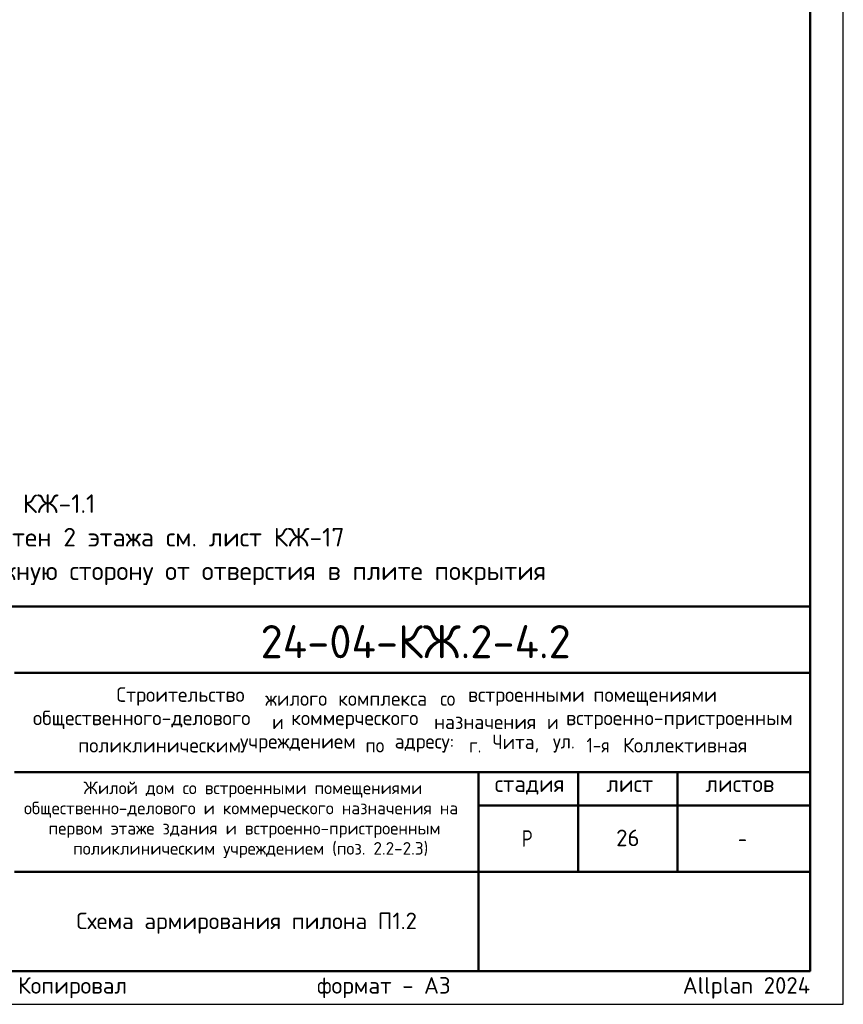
# Model space of a CAD drawing. Header units: millimetres. Extents: x 0 to 50400, y 0 to 35652.
# Tile 7 of 8: x 35493 to 50400, y 0 to 17820. Entities that reach past the tile are written whole.
import ezdxf

# ---------------------------------------------------------------- set-up
doc = ezdxf.new("R2010")
doc.units = ezdxf.units.MM
doc.layers.add('Standard', color=7, linetype='Continuous', lineweight=25)
doc.layers.add('Надписи', color=7, linetype='Continuous', lineweight=25)
doc.styles.add('ISOCPEUR', font='txt')

msp = doc.modelspace()

# ---------------------------------------------------------------- linework, layer by layer
at = {"layer": 'Standard', "color": 7, "linetype": 'Continuous', "lineweight": 50, "transparency": 33554687}
for p, q in [((27600, 7200), (49800, 7200)), ((35400, 6000), (49800, 6000)), ((35400, 4200), (49800, 4200)), ((43800, 2400), (43800, 4200)), ((45600, 2400), (45600, 4200)), ((47400, 2400), (47400, 4200)), ((43800, 3600), (49800, 3600)), ((35400, 2400), (49800, 2400)), ((43800, 600), (43800, 2400)), ((43800, 600), (43800, 2400))]:
    msp.add_line(p, q, dxfattribs=at)
at = {"layer": 'Standard', "color": 7, "linetype": 'Continuous', "lineweight": 25, "transparency": 33554687}
for p, q in [((49800, 600), (49800, 7200)), ((27600, 600), (49800, 600)), ((27600, 600), (49800, 600)), ((27600, 600), (49800, 600))]:
    msp.add_line(p, q, dxfattribs=at)
msp.add_lwpolyline([(0, 0), (50400, 0), (50400, 35640), (0, 35640), (0, 0)], close=True, dxfattribs=at)
at = {"layer": 'Standard', "color": 220, "linetype": 'Continuous', "lineweight": 13, "transparency": 33554687}
for points in [[(50400, 35640), (0, 35640), (0, 0), (50400, 0), (50400, 35640)], [(50400, 35640), (15209, 35640), (15209, 0), (50400, 0), (50400, 35640)]]:
    msp.add_lwpolyline(points, dxfattribs=at)
at = {"layer": 'Standard', "color": 7, "linetype": 'Continuous', "lineweight": 50, "transparency": 33554687}
msp.add_lwpolyline([(2400, 35040), (49800, 35040), (49800, 600), (2400, 600), (2400, 35040)], close=True, dxfattribs=at)
at = {"layer": 'Standard', "color": 7, "linetype": 'Continuous', "lineweight": 25, "transparency": 33554687}
msp.add_lwpolyline([(49800, 7200), (27600, 7200), (27600, 600), (49800, 600), (49800, 7200)], dxfattribs=at)

# ---------------------------------------------------------------- texts
at = {"layer": 'Standard', "color": 7, "linetype": 'Continuous', "lineweight": 13, "transparency": 33554687, "insert": (27600, 9229), "char_height": 336, "width": 17847.48, "attachment_point": 1, "line_spacing_factor": 1.084337}
msp.add_mtext('\\A1;{\\fISOCPEUR|i0|b0;\\H335.999994;\\W1.000000;\\C7;1. Ведомость расхода стали см. лист КЖ-1.1}\\P{\\fISOCPEUR|i0|b0;\\H335.999994;\\W1.000000;\\C7;2. Опалубочный план конструкции стен 2 этажа см. лист КЖ-17}\\P{\\fISOCPEUR|i0|b0;\\H335.999994;\\W1.000000;\\C7;3. Отгиб направить в противоположную сторону от отверстия в плите покрытия}\\P', dxfattribs=at)
at = {"layer": 'Standard', "color": 7, "linetype": 'Continuous', "lineweight": 50, "transparency": 33554687, "insert": (39852, 6262), "char_height": 600, "width": 6110.08, "attachment_point": 7, "style": 'ISOCPEUR'}
msp.add_mtext('\\W0.98;24-04-КЖ.2-4.2', dxfattribs=at)
at = {"layer": 'Standard', "color": 7, "linetype": 'Continuous', "lineweight": 25, "transparency": 33554687, "style": 'ISOCPEUR'}
for s, insert, char_height, width, attachment_point in [('\\W0.98;Строительство ', (37245, 5402), 264, 2820.83, 7), ('\\W0.96;жилого ', (39937, 5402), 264, 1446.12, 7), ('\\W0.97;комплекса ', (41257, 5402), 264, 1975.29, 7), ('\\W0.90;со ', (43105, 5402), 264, 620.97, 7), ('\\W0.98;встроенными ', (43607, 5402), 264, 2398.16, 7), ('\\W0.98;помещениями', (45877, 5402), 264, 2292.21, 7), ('\\W0.99;общественного-делового ', (35733, 4980), 264, 4457.19, 7), ('\\W0.87;и ', (40063, 4980), 264, 457.48, 7), ('\\W0.98;коммерческого ', (40406, 4980), 264, 2714.91, 7), ('\\W0.97;назначения ', (42993, 4980), 264, 2173.24, 7), ('\\W0.87;и ', (45039, 4980), 264, 457.46, 7), ('\\W0.99;встроенно-пристроенным', (45382, 4980), 264, 4298.92, 7), ('\\W0.95;Чита, ', (44049, 4557), 264, 1221.07, 7), ('\\W0.86;1-я ', (45752, 4557), 264, 773.52, 7), ('\\W0.98;Коллективная', (46412, 4557), 264, 2450.61, 7), ('\\W0.98;поликлиническим ', (36552, 4557), 264, 3058.06, 7), ('\\W0.98;учреждением ', (39482, 4557), 264, 2397.9, 7), ('\\W0.91;по ', (41752, 4557), 264, 647.69, 7), ('\\W0.96;адресу: ', (42280, 4557), 264, 1472.67, 7), ('\\W0.89;г. ', (43627, 4557), 264, 539.49, 7), ('\\W0.92;ул. ', (45145, 4557), 264, 728.23, 7), ('\\W0.99;стадия    лист     листов', (44091, 3795), 300, 5247.11, 7), ('\\W0.80;Р', (44580, 2850), 300, 359.84, 7), ('\\W0.78;-', (48495, 2850), 300, 326.39, 7), ('\\A1;{\\fISOCPEUR|i0|b0;\\H300.000000;\\W1.000000;\\C7;Схема армирования пилона П1.2}\\P', (39600, 1660), 300, 6177.07, 2)]:
    msp.add_mtext(s, dxfattribs=dict(at, insert=insert, char_height=char_height, width=width, attachment_point=attachment_point))
at = {"layer": 'Standard', "color": 7, "linetype": 'Continuous', "lineweight": 18, "transparency": 33554687, "char_height": 228, "attachment_point": 7, "style": 'ISOCPEUR'}
for s, insert, width in [('\\W0.99;Жилой дом со встроенными помещениями', (36647, 3741), 6015.25), ('\\W0.99;общественно-делового и коммерческого назначения на', (35570, 3376), 8168.16), ('\\W0.99;первом этаже здания и встроенно-пристроенным', (36015, 3011), 7279.77), ('\\W0.99;поликлиническим учреждением (поз. 2.2-2.3)', (36459, 2646), 6390.3)]:
    msp.add_mtext(s, dxfattribs=dict(at, insert=insert, width=width))
at = {"layer": 'Standard', "color": 8, "linetype": 'Continuous', "lineweight": 13, "transparency": 33554687, "insert": (49800, 297), "char_height": 300, "width": 14099.36, "attachment_point": 6, "style": 'ISOCPEUR'}
msp.add_mtext('\\A1;{\\fISOCPEUR|i0|b0;\\H300.000000;\\W1.000000;\\C8;Копировал                  формат - А3                      Allplan 2024}\\P', dxfattribs=at)
at = {"layer": 'Надписи', "color": 7, "linetype": 'Continuous', "lineweight": 13, "transparency": 33554687, "insert": (46500, 3012), "char_height": 300, "width": 551.25, "attachment_point": 5, "style": 'ISOCPEUR'}
msp.add_mtext('\\A1;{\\fISOCPEUR|i0|b0;\\H300.000000;\\W1.000000;\\C7;26}\\P', dxfattribs=at)

doc.saveas('drawing.dxf')
